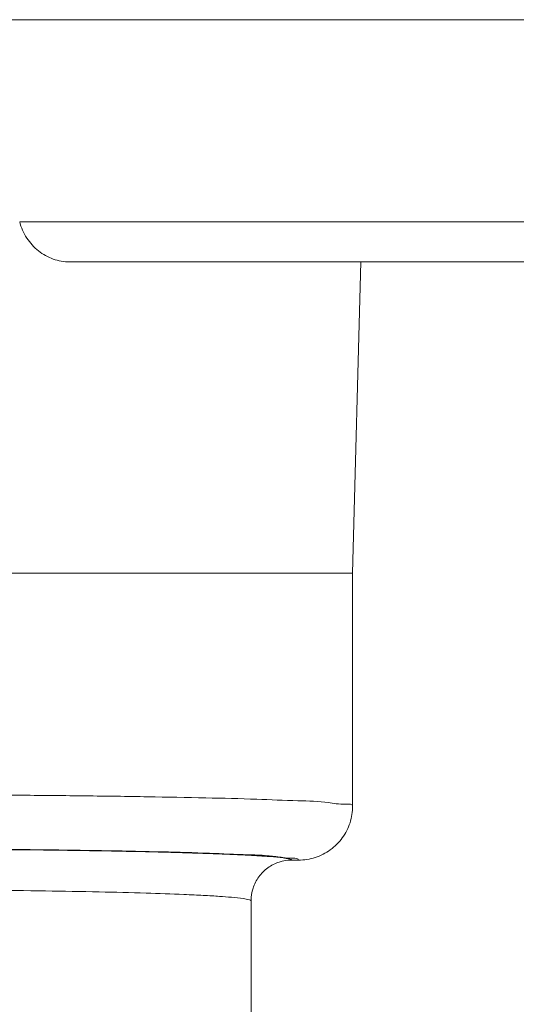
# Model space of a CAD drawing. Header units: millimetres. Extents: x -368 to 1732, y 3428 to 4913.
# Tile 40 of 80: x 1118.45 to 1120.29, y 4348.99 to 4352.63. Entities that reach past the tile are written whole.
import ezdxf

# ---------------------------------------------------------------- set-up
doc = ezdxf.new("R2010")
doc.units = ezdxf.units.MM
doc.linetypes.add('ACAD_ISO08W100', pattern=[36, 24, -3, 6, -3])
doc.layers.add('-- CO_p', color=51, linetype='Continuous', lineweight=9)

# ---------------------------------------------------------------- blocks, each defined once
blk = doc.blocks.new('-- CIEPŁOMIERZ ECHO II_20')
at = {"color": 50}
for points in [[(4.12912, 5.30465), (4.12912, 5.30465), (9.11312, 5.30465), (9.11312, 5.30465)], [(4.40385, 4.55823), (4.40385, 4.55823), (8.91915, 4.55823), (8.91915, 4.55823)], [(6.88997, 4.41), (6.88997, 4.41), (8.73587, 4.41), (8.73587, 4.41)], [(7.69, 3.26), (7.69, 3.26), (7.65989, 4.41), (7.65989, 4.41)], [(7.69006, 3.26), (7.69006, 3.26), (7.69, 3.26), (7.69, 3.26)], [(7.69, 3.26), (7.69, 3.26), (7.69, 2.40007), (7.69, 2.40007)], [(7.87854, 3.26), (7.87854, 3.26), (7.69006, 3.26), (7.69006, 3.26)], [(7.69006, 3.26), (7.69006, 3.26), (7.89462, 3.26), (7.89462, 3.26)], [(7.92477, 3.26), (7.92477, 3.26), (7.87854, 3.26), (7.87854, 3.26)], [(7.89462, 3.26), (7.89462, 3.26), (7.90248, 3.26), (7.90248, 3.26)], [(7.90248, 3.26), (7.90248, 3.26), (8.185, 3.26), (8.185, 3.26)], [(8.185, 3.26), (8.185, 3.26), (7.92477, 3.26), (7.92477, 3.26)], [(9.16686, 3.26), (9.16686, 3.26), (8.185, 3.26), (8.185, 3.26)], [(8.185, 3.26), (8.185, 3.26), (9.16686, 3.26), (9.16686, 3.26)], [(7.91493, 2.2), (7.91493, 2.2), (7.89005, 2.2), (7.89005, 2.2)], [(8.065, 1.425), (8.065, 1.425), (8.065, 2.04995), (8.065, 2.04995)], [(8.065, 1.425), (8.065, 1.425), (8.065, 2.04995), (8.065, 2.04995)], [(8.2092, 2.06802), (8.20012, 2.06748), (8.19104, 2.0669), (8.18197, 2.06629)], [(8.27459, 2.07149), (8.25278, 2.07047), (8.23099, 2.06932), (8.2092, 2.06802)]]:
    blk.add_open_spline(points, degree=3, dxfattribs=at)
for points, knots in [([(8.91915, 4.55823), (8.91647, 4.54757), (8.9129, 4.5371), (8.9085, 4.52701), (8.9085, 4.52701), (8.90412, 4.517), (8.89893, 4.50735), (8.89297, 4.49818), (8.89297, 4.49818), (8.88708, 4.48912), (8.88045, 4.48054), (8.87317, 4.47255), (8.87317, 4.47255), (8.86598, 4.46466), (8.85815, 4.45735), (8.84978, 4.45073), (8.84978, 4.45073), (8.84152, 4.4442), (8.83274, 4.43834), (8.82354, 4.43324), (8.82354, 4.43324), (8.81446, 4.42821), (8.80498, 4.42392), (8.7952, 4.42044), (8.7952, 4.42044), (8.78555, 4.41702), (8.77561, 4.41439), (8.76551, 4.41263), (8.76551, 4.41263), (8.75551, 4.41089), (8.74535, 4.41), (8.73522, 4.41)], [0, 0, 0, 0, 0.125, 0.125, 0.125, 0.125, 0.25, 0.25, 0.25, 0.25, 0.375, 0.375, 0.375, 0.375, 0.5, 0.5, 0.5, 0.5, 0.625, 0.625, 0.625, 0.625, 0.75, 0.75, 0.75, 0.75, 0.875, 0.875, 0.875, 0.875, 1, 1, 1, 1]), ([(7.69, 2.40007), (7.68999, 2.40797), (7.70217, 2.40701), (7.71276, 2.40671), (7.71276, 2.40671), (7.74314, 2.40583), (7.76045, 2.4103), (7.78047, 2.41318), (7.78047, 2.41318), (7.81329, 2.4179), (7.85338, 2.41834), (7.89185, 2.41934), (7.89185, 2.41934), (7.94439, 2.42072), (7.99389, 2.42316), (8.04414, 2.42502), (8.04414, 2.42502), (8.10602, 2.42731), (8.16903, 2.4287), (8.23176, 2.43003), (8.23176, 2.43003), (8.30347, 2.43155), (8.37482, 2.43299), (8.44626, 2.4342), (8.44626, 2.4342), (8.52289, 2.4355), (8.59964, 2.43654), (8.67635, 2.43744), (8.67635, 2.43744), (8.75395, 2.43834), (8.83151, 2.4391), (8.90909, 2.43972), (8.90909, 2.43972), (8.98329, 2.44032), (9.0575, 2.44079), (9.13171, 2.44112), (9.13171, 2.44112), (9.19856, 2.44143), (9.26541, 2.44161), (9.33226, 2.44175)], [0, 0, 0, 0, 0.1, 0.1, 0.1, 0.1, 0.2, 0.2, 0.2, 0.2, 0.3, 0.3, 0.3, 0.3, 0.4, 0.4, 0.4, 0.4, 0.5, 0.5, 0.5, 0.5, 0.6, 0.6, 0.6, 0.6, 0.7, 0.7, 0.7, 0.7, 0.8, 0.8, 0.8, 0.8, 0.9, 0.9, 0.9, 0.9, 1, 1, 1, 1]), ([(7.69001, 2.40006), (7.69001, 2.3792), (7.69333, 2.3582), (7.6998, 2.33825), (7.6998, 2.33825), (7.70627, 2.31831), (7.71589, 2.29942), (7.7282, 2.28248), (7.7282, 2.28248), (7.74051, 2.26554), (7.75551, 2.25053), (7.77244, 2.23822), (7.77244, 2.23822), (7.78938, 2.2259), (7.80826, 2.21627), (7.8282, 2.20979), (7.8282, 2.20979), (7.84814, 2.20332), (7.86915, 2.2), (7.89002, 2.2)], [0, 0, 0, 0, 0.2, 0.2, 0.2, 0.2, 0.4, 0.4, 0.4, 0.4, 0.6, 0.6, 0.6, 0.6, 0.8, 0.8, 0.8, 0.8, 1, 1, 1, 1]), ([(8.97762, 2.23889), (8.89929, 2.23819), (8.82097, 2.2373), (8.74265, 2.2362), (8.74265, 2.2362), (8.67038, 2.23518), (8.59812, 2.23397), (8.52584, 2.23251), (8.52584, 2.23251), (8.46308, 2.23124), (8.4003, 2.22978), (8.33762, 2.22801), (8.33762, 2.22801), (8.28723, 2.22658), (8.23689, 2.22495), (8.18633, 2.22304), (8.18633, 2.22304), (8.14855, 2.22161), (8.11065, 2.22002), (8.07334, 2.21792), (8.07334, 2.21792), (8.0475, 2.21646), (8.02194, 2.21475), (7.99517, 2.21288), (7.99517, 2.21288), (7.97853, 2.21172), (7.96142, 2.2105), (7.94672, 2.20813), (7.94672, 2.20813), (7.93917, 2.20691), (7.93225, 2.20538), (7.92208, 2.2038), (7.92208, 2.2038), (7.91871, 2.20327), (7.91499, 2.20274), (7.91473, 2.2)], [0, 0, 0, 0, 0.1111111, 0.1111111, 0.1111111, 0.1111111, 0.2222222, 0.2222222, 0.2222222, 0.2222222, 0.3333333, 0.3333333, 0.3333333, 0.3333333, 0.4444444, 0.4444444, 0.4444444, 0.4444445, 0.5555556, 0.5555556, 0.5555556, 0.5555556, 0.6666667, 0.6666667, 0.6666667, 0.6666667, 0.7777778, 0.7777778, 0.7777778, 0.7777778, 0.8888889, 0.8888889, 0.8888889, 0.8888889, 1, 1, 1, 1]), ([(7.94789, 2.20952), (7.95631, 2.21071), (7.96468, 2.21223), (7.97309, 2.21346), (7.97309, 2.21346), (8.00726, 2.21846), (8.04195, 2.21879), (8.07654, 2.21977), (8.07654, 2.21977), (8.12383, 2.2211), (8.17093, 2.22364), (8.21809, 2.22555), (8.21809, 2.22555), (8.27606, 2.2279), (8.33412, 2.22928), (8.39216, 2.23061), (8.39216, 2.23061), (8.45823, 2.23213), (8.52428, 2.23357), (8.59034, 2.23478), (8.59034, 2.23478), (8.66072, 2.23607), (8.73112, 2.23708), (8.80151, 2.23795), (8.80151, 2.23795), (8.87205, 2.23883), (8.94259, 2.23955), (9.01313, 2.24013)], [0, 0, 0, 0, 0.1428571, 0.1428571, 0.1428571, 0.1428572, 0.2857143, 0.2857143, 0.2857143, 0.2857143, 0.4285714, 0.4285714, 0.4285714, 0.4285714, 0.5714286, 0.5714286, 0.5714286, 0.5714286, 0.7142857, 0.7142857, 0.7142857, 0.7142857, 0.8571429, 0.8571429, 0.8571429, 0.8571429, 1, 1, 1, 1]), ([(7.89005, 2.2), (7.88915, 2.20712), (7.90109, 2.20681), (7.91049, 2.20682), (7.91049, 2.20682), (7.92684, 2.20682), (7.93551, 2.20777), (7.94789, 2.20952)], [0, 0, 0, 0, 0.5, 0.5, 0.5, 0.5, 1, 1, 1, 1]), ([(7.91501, 2.2), (7.93066, 2.2), (7.94641, 2.19751), (7.96137, 2.19265), (7.96137, 2.19265), (7.97633, 2.18779), (7.99049, 2.18057), (8.00319, 2.17133), (8.00319, 2.17133), (8.01589, 2.16209), (8.02714, 2.15084), (8.03637, 2.13813), (8.03637, 2.13813), (8.0456, 2.12542), (8.05282, 2.11126), (8.05767, 2.0963), (8.05767, 2.0963), (8.06252, 2.08135), (8.06501, 2.06559), (8.06501, 2.04995)], [0, 0, 0, 0, 0.2, 0.2, 0.2, 0.2, 0.4, 0.4, 0.4, 0.4, 0.6, 0.6, 0.6, 0.6, 0.8, 0.8, 0.8, 0.8, 1, 1, 1, 1]), ([(9.03985, 2.08908), (8.96804, 2.08838), (8.89623, 2.08751), (8.82442, 2.08641), (8.82442, 2.08641), (8.75812, 2.0854), (8.69183, 2.08419), (8.62555, 2.08273), (8.62555, 2.08273), (8.5678, 2.08146), (8.51005, 2.07999), (8.45231, 2.07821), (8.45231, 2.07821), (8.40586, 2.07678), (8.35942, 2.07515), (8.31299, 2.07319), (8.31299, 2.07319), (8.30019, 2.07265), (8.28739, 2.07209), (8.27459, 2.07149)], [0, 0, 0, 0, 0.2, 0.2, 0.2, 0.2, 0.4, 0.4, 0.4, 0.4, 0.6, 0.6, 0.6, 0.6, 0.8, 0.8, 0.8, 0.8, 1, 1, 1, 1]), ([(8.18197, 2.06629), (8.16717, 2.06529), (8.15269, 2.06421), (8.13759, 2.06294), (8.13759, 2.06294), (8.12251, 2.06167), (8.10682, 2.06022), (8.09342, 2.05814), (8.09342, 2.05814), (8.08657, 2.05708), (8.08032, 2.05585), (8.07115, 2.05377), (8.07115, 2.05377), (8.06823, 2.05311), (8.06501, 2.05236), (8.065, 2.04995)], [0, 0, 0, 0, 0.25, 0.25, 0.25, 0.25, 0.5, 0.5, 0.5, 0.5, 0.75, 0.75, 0.75, 0.75, 1, 1, 1, 1])]:
    blk.add_open_spline(points, degree=3, knots=knots, dxfattribs=at)
blk = doc.blocks.new('*U324')
at = {"linetype": 'Continuous', "lineweight": 0}
blk.add_blockref('-- CIEPŁOMIERZ ECHO II_20', (3.3004, 0), dxfattribs=at)

msp = doc.modelspace()

# ---------------------------------------------------------------- block references
at = {"layer": '-- CO_p', "linetype": 'ACAD_ISO08W100', "ltscale": 20, "xscale": -1}
msp.add_blockref('*U324', (1130.6727, 4347.3245), dxfattribs=at)

doc.saveas('drawing.dxf')
